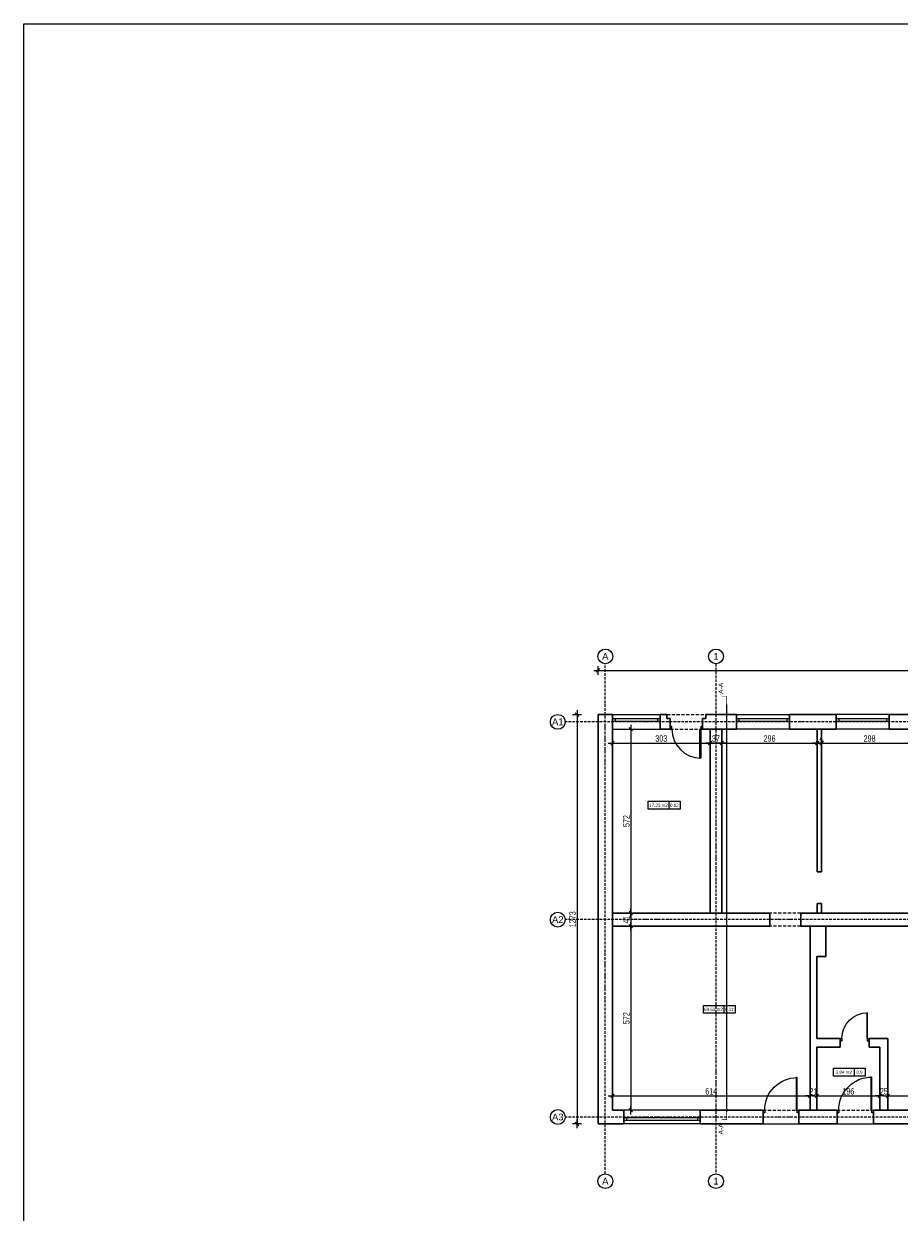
# Model space of a CAD drawing. Header units: inches. Extents: x -8638 to 29969, y -39 to 37625.
# Tile 14 of 18: x 15535 to 18257, y 12796 to 16492. Entities that reach past the tile are written whole.
import ezdxf
from ezdxf.enums import TextEntityAlignment as Align

# ---------------------------------------------------------------- set-up
doc = ezdxf.new("R2010")
doc.units = ezdxf.units.IN
doc.header["$MEASUREMENT"] = 0
for name, pattern in [('ArcadiaLine4607182594047786974', [0]), ('DASHED', [15, 10, -5]), ('GAP', [3, 2, -0.5, 0, -0.5])]:
    doc.linetypes.add(name, pattern=pattern)
doc.layers.get('0').update_dxf_attribs({"lineweight": 0})
doc.layers.get('Defpoints').update_dxf_attribs({"lineweight": 0})
for name, color, linetype, lineweight in [('AA_ARANZACJA', 7, 'Continuous', 0), ('AA_OPIS PZT', 2, 'Continuous', 0), ('AA_OPIS_TABELKI_009', 7, 'Continuous', 0), ('AA_PRZ SCIANY ISTNIEJĄCE', 10, 'Continuous', 30), ('AA_PRZ_SCIANY_030', 10, 'Continuous', 30), ('AA_PRZERYWANE', 251, 'DASHED', 0), ('AA_STOLARKA DRZW_009', 7, 'Continuous', 0), ('AA_WIDOK_009', 7, 'Continuous', 0), ('AA_WYMIAR', 157, 'Continuous', 0), ('isa_V9BAE0E40C946046_B19A2E0E40DD480C4L21BAE0E40DD48147Usr', 7, 'Continuous', 25)]:
    doc.layers.add(name, color=color, linetype=linetype, lineweight=lineweight)
doc.layers.add('AA_STOLARKA_OKNA', color=2, linetype='Continuous')
doc.styles.add('100ROMAN', font='arial.ttf', dxfattribs={"width": 0.7})
doc.styles.add('ArCADiaStyle', font='arial.ttf')
doc.styles.add('arial', font='arial.ttf', dxfattribs={"width": 0.9, "height": 1.5})
doc.dimstyles.new('1_100', dxfattribs={"dimtxt": 20, "dimasz": 1.8, "dimexe": 0.18, "dimexo": 0.0625, "dimgap": 4, "dimtad": 1, "dimtoh": 1, "dimdec": 0, "dimzin": 0, "dimdsep": 46, "dimtxsty": '100ROMAN', "dimblk": 'ST', "dimcen": 0, "dimse1": 1, "dimse2": 1, "dimclrd": 256, "dimclrt": 256, "dimadec": 0, "dimazin": 0, "dimtfac": 1, "dimtdec": 0, "dimtix": 1, "dimtofl": 0, "dimtmove": 1, "dimatfit": 2, "dimldrblk": 'DOTSMALL', "dimfxl": 1, "dimtolj": 1, "dimtzin": 0, "dimarcsym": 0})

# ---------------------------------------------------------------- blocks, each defined once
blk = doc.blocks.new('*U3507')
for points in [[(-95, 0), (-95, 8), (-100, 8), (-100, 0)], [(-7.8, 0), (-5, 0), (-5, -90), (-7.8, -90)], [(0, 0), (0, 8), (-5, 8), (-5, 0)]]:
    blk.add_lwpolyline(points, close=True)
blk.add_arc((-5, 0), 90, 180, 270)
blk = doc.blocks.new('*U3508')
for points in [[(-108, 0), (-108, 8), (-113, 8), (-113, 0)], [(-8.3, 0), (-5, 0), (-5, -103), (-8.3, -103)], [(0, 0), (0, 8), (-5, 8), (-5, 0)]]:
    blk.add_lwpolyline(points, close=True)
blk.add_arc((-5, 0), 103, 180, 270)
blk = doc.blocks.new('*U3512')
for points in [[(-106, 0), (-106, 8), (-111, 8), (-111, 0)], [(-8.2, 0), (-5, 0), (-5, -101), (-8.2, -101)], [(0, 0), (0, 8), (-5, 8), (-5, 0)]]:
    blk.add_lwpolyline(points, close=True)
blk.add_arc((-5, 0), 101, 180, 270)
blk = doc.blocks.new('*U3513')
for points in [[(-85, 0), (-85, 8), (-90, 8), (-90, 0)], [(-7.5, 0), (-5, 0), (-5, -80), (-7.5, -80)], [(0, 0), (0, 8), (-5, 8), (-5, 0)]]:
    blk.add_lwpolyline(points, close=True)
blk.add_arc((-5, 0), 80, 180, 270)
blk = doc.blocks.new('TABELKA POWIERZCHNIE')
at = {"layer": 'AA_OPIS_TABELKI_009'}
blk.add_line((656700946, 556572823.1), (656700946, 556572799.1), dxfattribs=at)
blk.add_lwpolyline([(656700881.9, 556572823.1), (656700980.5, 556572823.1), (656700980.5, 556572799.1), (656700881.9, 556572799.1)], close=True, dxfattribs=at)
at = {"layer": 'AA_OPIS_TABELKI_009', "style": 'arial'}
for tag, p in [('POW', (656700913.4, 556572805.9)), ('NR', (656700962.7, 556572805.8))]:
    blk.add_attdef(tag, text='', height=10, dxfattribs=at).set_placement(p, align=Align.CENTER)
blk = doc.blocks.new('ST')
at = {"color": 0}
for p, q in [((7.5, 0), (-7.5, 0)), ((-3, -3), (3, 3)), ((0, 7.5), (0, -7.5))]:
    blk.add_line(p, q, dxfattribs=at)
blk = doc.blocks.new('*D3514')
at = {"layer": 'AA_WYMIAR', "lineweight": -2}
blk.add_line((17367.3, 14254.9), (17666.7, 14254.9), dxfattribs=at)
at = {"layer": 'Defpoints', "color": 0}
for p in [(17365.5, 14298.2), (17668.5, 14298.2), (17668.5, 14254.9)]:
    blk.add_point(p, dxfattribs=at)
at = {"layer": 'AA_WYMIAR', "lineweight": -2, "xscale": 1.8, "yscale": 1.8, "zscale": 1.8, "rotation": 180}
blk.add_blockref('ST', (17365.5, 14254.9), dxfattribs=at)
at = {"layer": 'AA_WYMIAR', "lineweight": -2, "xscale": 1.8, "yscale": 1.8, "zscale": 1.8}
blk.add_blockref('ST', (17668.5, 14254.9), dxfattribs=at)
at = {"layer": 'AA_WYMIAR', "insert": (17517, 14268.9), "char_height": 20, "attachment_point": 5, "style": '100ROMAN'}
blk.add_mtext('\\A1;303', dxfattribs=at)
blk = doc.blocks.new('_DotSmall')
at = {"color": 0, "linetype": 'ByBlock', "const_width": 0.5}
blk.add_lwpolyline([(-0.0625, 0, 1), (0.0625, 0, 1)], format="xyb", close=True, dxfattribs=at)
blk = doc.blocks.new('*D3515')
at = {"layer": 'AA_WYMIAR', "lineweight": -2}
blk.add_line((17670.3, 14254.9), (17703.7, 14254.9), dxfattribs=at)
at = {"layer": 'Defpoints', "color": 0}
for p in [(17668.5, 14298.2), (17705.5, 14298.2), (17705.5, 14254.9)]:
    blk.add_point(p, dxfattribs=at)
at = {"layer": 'AA_WYMIAR', "lineweight": -2, "xscale": 1.8, "yscale": 1.8, "zscale": 1.8, "rotation": 180}
blk.add_blockref('ST', (17668.5, 14254.9), dxfattribs=at)
at = {"layer": 'AA_WYMIAR', "lineweight": -2, "xscale": 1.8, "yscale": 1.8, "zscale": 1.8}
blk.add_blockref('ST', (17705.5, 14254.9), dxfattribs=at)
at = {"layer": 'AA_WYMIAR', "insert": (17687, 14268.9), "char_height": 20, "attachment_point": 5, "style": '100ROMAN'}
blk.add_mtext('\\A1;37', dxfattribs=at)
blk = doc.blocks.new('*D3516')
at = {"layer": 'AA_WYMIAR', "lineweight": -2}
blk.add_line((17707.3, 14254.9), (17999.7, 14254.9), dxfattribs=at)
at = {"layer": 'Defpoints', "color": 0}
for p in [(17705.5, 14298.2), (18001.5, 14298.2), (18001.5, 14254.9)]:
    blk.add_point(p, dxfattribs=at)
at = {"layer": 'AA_WYMIAR', "lineweight": -2, "xscale": 1.8, "yscale": 1.8, "zscale": 1.8, "rotation": 180}
blk.add_blockref('ST', (17705.5, 14254.9), dxfattribs=at)
at = {"layer": 'AA_WYMIAR', "lineweight": -2, "xscale": 1.8, "yscale": 1.8, "zscale": 1.8}
blk.add_blockref('ST', (18001.5, 14254.9), dxfattribs=at)
at = {"layer": 'AA_WYMIAR', "insert": (17853.5, 14268.9), "char_height": 20, "attachment_point": 5, "style": '100ROMAN'}
blk.add_mtext('\\A1;296', dxfattribs=at)
blk = doc.blocks.new('*D3517')
at = {"layer": 'AA_WYMIAR', "lineweight": -2}
for p, q in [((17999.7, 14254.9), (17997.9, 14254.9)), ((18017.3, 14254.9), (18019.1, 14254.9))]:
    blk.add_line(p, q, dxfattribs=at)
at = {"layer": 'Defpoints', "color": 0}
for p in [(18001.5, 14298.2), (18015.5, 14298.2), (18015.5, 14254.9)]:
    blk.add_point(p, dxfattribs=at)
at = {"layer": 'AA_WYMIAR', "lineweight": -2, "xscale": 1.8, "yscale": 1.8, "zscale": 1.8}
blk.add_blockref('ST', (18001.5, 14254.9), dxfattribs=at)
at = {"layer": 'AA_WYMIAR', "lineweight": -2, "xscale": 1.8, "yscale": 1.8, "zscale": 1.8, "rotation": 180}
blk.add_blockref('ST', (18015.5, 14254.9), dxfattribs=at)
at = {"layer": 'AA_WYMIAR', "insert": (18008.5, 14268.9), "char_height": 20, "attachment_point": 5, "style": '100ROMAN'}
blk.add_mtext('\\A1;14', dxfattribs=at)
blk = doc.blocks.new('*D3518')
at = {"layer": 'AA_WYMIAR', "lineweight": -2}
blk.add_line((18017.3, 14254.9), (18311.7, 14254.9), dxfattribs=at)
at = {"layer": 'Defpoints', "color": 0}
for p in [(18015.5, 14298.2), (18313.5, 14298.2), (18313.5, 14254.9)]:
    blk.add_point(p, dxfattribs=at)
at = {"layer": 'AA_WYMIAR', "lineweight": -2, "xscale": 1.8, "yscale": 1.8, "zscale": 1.8, "rotation": 180}
blk.add_blockref('ST', (18015.5, 14254.9), dxfattribs=at)
at = {"layer": 'AA_WYMIAR', "lineweight": -2, "xscale": 1.8, "yscale": 1.8, "zscale": 1.8}
blk.add_blockref('ST', (18313.5, 14254.9), dxfattribs=at)
at = {"layer": 'AA_WYMIAR', "insert": (18164.5, 14268.9), "char_height": 20, "attachment_point": 5, "style": '100ROMAN'}
blk.add_mtext('\\A1;298', dxfattribs=at)
blk = doc.blocks.new('*D3534')
at = {"layer": 'AA_WYMIAR', "lineweight": -2}
blk.add_line((17422.5, 14296.4), (17422.5, 13728), dxfattribs=at)
at = {"layer": 'Defpoints', "color": 0}
for p in [(17365.5, 14298.2), (17365.5, 13726.2), (17422.5, 13726.2)]:
    blk.add_point(p, dxfattribs=at)
at = {"layer": 'AA_WYMIAR', "lineweight": -2, "xscale": 1.8, "yscale": 1.8, "zscale": 1.8}
for p, rotation in [((17422.5, 14298.2), 90), ((17422.5, 13726.2), 270)]:
    blk.add_blockref('ST', p, dxfattribs=dict(at, rotation=rotation))
at = {"layer": 'AA_WYMIAR', "insert": (17408.5, 14012.2), "char_height": 20, "attachment_point": 5, "rotation": 90, "style": '100ROMAN'}
blk.add_mtext('\\A1;572', dxfattribs=at)
blk = doc.blocks.new('*D3535')
at = {"layer": 'AA_WYMIAR', "lineweight": -2}
blk.add_line((17422.5, 13724.4), (17422.5, 13687), dxfattribs=at)
at = {"layer": 'Defpoints', "color": 0}
for p in [(17365.5, 13726.2), (17365.5, 13685.2), (17422.5, 13685.2)]:
    blk.add_point(p, dxfattribs=at)
at = {"layer": 'AA_WYMIAR', "lineweight": -2, "xscale": 1.8, "yscale": 1.8, "zscale": 1.8}
for p, rotation in [((17422.5, 13726.2), 90), ((17422.5, 13685.2), 270)]:
    blk.add_blockref('ST', p, dxfattribs=dict(at, rotation=rotation))
at = {"layer": 'AA_WYMIAR', "insert": (17408.5, 13705.7), "char_height": 20, "attachment_point": 5, "rotation": 90, "style": '100ROMAN'}
blk.add_mtext('\\A1;41', dxfattribs=at)
blk = doc.blocks.new('*D3536')
at = {"layer": 'AA_WYMIAR', "lineweight": -2}
blk.add_line((17422.5, 13683.4), (17422.5, 13115), dxfattribs=at)
at = {"layer": 'Defpoints', "color": 0}
for p in [(17365.5, 13685.2), (17365.5, 13113.2), (17422.5, 13113.2)]:
    blk.add_point(p, dxfattribs=at)
at = {"layer": 'AA_WYMIAR', "lineweight": -2, "xscale": 1.8, "yscale": 1.8, "zscale": 1.8}
for p, rotation in [((17422.5, 13685.2), 90), ((17422.5, 13113.2), 270)]:
    blk.add_blockref('ST', p, dxfattribs=dict(at, rotation=rotation))
at = {"layer": 'AA_WYMIAR', "insert": (17408.5, 13399.2), "char_height": 20, "attachment_point": 5, "rotation": 90, "style": '100ROMAN'}
blk.add_mtext('\\A1;572', dxfattribs=at)
blk = doc.blocks.new('*D3537')
at = {"layer": 'AA_WYMIAR', "lineweight": -2}
blk.add_line((17367.3, 13157.5), (17977.7, 13157.5), dxfattribs=at)
at = {"layer": 'Defpoints', "color": 0}
for p in [(17979.5, 13157.5), (17365.5, 13113.2), (17979.5, 13113.2)]:
    blk.add_point(p, dxfattribs=at)
at = {"layer": 'AA_WYMIAR', "lineweight": -2, "xscale": 1.8, "yscale": 1.8, "zscale": 1.8, "rotation": 180}
blk.add_blockref('ST', (17365.5, 13157.5), dxfattribs=at)
at = {"layer": 'AA_WYMIAR', "lineweight": -2, "xscale": 1.8, "yscale": 1.8, "zscale": 1.8}
blk.add_blockref('ST', (17979.5, 13157.5), dxfattribs=at)
at = {"layer": 'AA_WYMIAR', "insert": (17672.5, 13171.5), "char_height": 20, "attachment_point": 5, "style": '100ROMAN'}
blk.add_mtext('\\A1;614', dxfattribs=at)
blk = doc.blocks.new('*D3538')
at = {"layer": 'AA_WYMIAR', "lineweight": -2}
for p, q in [((17977.7, 13157.5), (17975.9, 13157.5)), ((18002.3, 13157.5), (18004.1, 13157.5))]:
    blk.add_line(p, q, dxfattribs=at)
at = {"layer": 'Defpoints', "color": 0}
for p in [(18000.5, 13157.5), (17979.5, 13113.2), (18000.5, 13113.2)]:
    blk.add_point(p, dxfattribs=at)
at = {"layer": 'AA_WYMIAR', "lineweight": -2, "xscale": 1.8, "yscale": 1.8, "zscale": 1.8}
blk.add_blockref('ST', (17979.5, 13157.5), dxfattribs=at)
at = {"layer": 'AA_WYMIAR', "lineweight": -2, "xscale": 1.8, "yscale": 1.8, "zscale": 1.8, "rotation": 180}
blk.add_blockref('ST', (18000.5, 13157.5), dxfattribs=at)
at = {"layer": 'AA_WYMIAR', "insert": (17990, 13171.5), "char_height": 20, "attachment_point": 5, "style": '100ROMAN'}
blk.add_mtext('\\A1;21', dxfattribs=at)
blk = doc.blocks.new('*D3539')
at = {"layer": 'AA_WYMIAR', "lineweight": -2}
blk.add_line((18002.3, 13157.5), (18194.7, 13157.5), dxfattribs=at)
at = {"layer": 'Defpoints', "color": 0}
for p in [(18196.5, 13157.5), (18000.5, 13113.2), (18196.5, 13113.2)]:
    blk.add_point(p, dxfattribs=at)
at = {"layer": 'AA_WYMIAR', "lineweight": -2, "xscale": 1.8, "yscale": 1.8, "zscale": 1.8, "rotation": 180}
blk.add_blockref('ST', (18000.5, 13157.5), dxfattribs=at)
at = {"layer": 'AA_WYMIAR', "lineweight": -2, "xscale": 1.8, "yscale": 1.8, "zscale": 1.8}
blk.add_blockref('ST', (18196.5, 13157.5), dxfattribs=at)
at = {"layer": 'AA_WYMIAR', "insert": (18098.5, 13171.5), "char_height": 20, "attachment_point": 5, "style": '100ROMAN'}
blk.add_mtext('\\A1;196', dxfattribs=at)
blk = doc.blocks.new('*D3540')
at = {"layer": 'AA_WYMIAR', "lineweight": -2}
for p, q in [((18194.7, 13157.5), (18192.9, 13157.5)), ((18223.3, 13157.5), (18225.1, 13157.5))]:
    blk.add_line(p, q, dxfattribs=at)
at = {"layer": 'Defpoints', "color": 0}
for p in [(18221.5, 13157.5), (18196.5, 13113.2), (18221.5, 13113.2)]:
    blk.add_point(p, dxfattribs=at)
at = {"layer": 'AA_WYMIAR', "lineweight": -2, "xscale": 1.8, "yscale": 1.8, "zscale": 1.8}
blk.add_blockref('ST', (18196.5, 13157.5), dxfattribs=at)
at = {"layer": 'AA_WYMIAR', "lineweight": -2, "xscale": 1.8, "yscale": 1.8, "zscale": 1.8, "rotation": 180}
blk.add_blockref('ST', (18221.5, 13157.5), dxfattribs=at)
at = {"layer": 'AA_WYMIAR', "insert": (18209, 13171.5), "char_height": 20, "attachment_point": 5, "style": '100ROMAN'}
blk.add_mtext('\\A1;25', dxfattribs=at)
blk = doc.blocks.new('*D3541')
at = {"layer": 'AA_WYMIAR', "lineweight": -2}
blk.add_line((18223.3, 13157.5), (18604.7, 13157.5), dxfattribs=at)
at = {"layer": 'Defpoints', "color": 0}
for p in [(18606.5, 13157.5), (18221.5, 13113.2), (18606.5, 13113.2)]:
    blk.add_point(p, dxfattribs=at)
at = {"layer": 'AA_WYMIAR', "lineweight": -2, "xscale": 1.8, "yscale": 1.8, "zscale": 1.8, "rotation": 180}
blk.add_blockref('ST', (18221.5, 13157.5), dxfattribs=at)
at = {"layer": 'AA_WYMIAR', "lineweight": -2, "xscale": 1.8, "yscale": 1.8, "zscale": 1.8}
blk.add_blockref('ST', (18606.5, 13157.5), dxfattribs=at)
at = {"layer": 'AA_WYMIAR', "insert": (18414, 13171.5), "char_height": 20, "attachment_point": 5, "style": '100ROMAN'}
blk.add_mtext('\\A1;385', dxfattribs=at)
blk = doc.blocks.new('*D3556')
at = {"layer": 'AA_WYMIAR', "lineweight": -2}
blk.add_line((17322.3, 14480.9), (20480.7, 14480.9), dxfattribs=at)
at = {"layer": 'Defpoints', "color": 0}
for p in [(20482.5, 14480.9), (17320.5, 14343.2), (20482.5, 14343.2)]:
    blk.add_point(p, dxfattribs=at)
at = {"layer": 'AA_WYMIAR', "lineweight": -2, "xscale": 1.8, "yscale": 1.8, "zscale": 1.8, "rotation": 180}
blk.add_blockref('ST', (17320.5, 14480.9), dxfattribs=at)
at = {"layer": 'AA_WYMIAR', "lineweight": -2, "xscale": 1.8, "yscale": 1.8, "zscale": 1.8}
blk.add_blockref('ST', (20482.5, 14480.9), dxfattribs=at)
at = {"layer": 'AA_WYMIAR', "insert": (18901.5, 14494.9), "char_height": 20, "attachment_point": 5, "style": '100ROMAN'}
blk.add_mtext('\\A1;3162', dxfattribs=at)
blk = doc.blocks.new('*D3557')
at = {"layer": 'AA_WYMIAR', "lineweight": -2}
blk.add_line((17255, 14341.4), (17255, 13072), dxfattribs=at)
at = {"layer": 'Defpoints', "color": 0}
for p in [(20482.5, 14343.2), (17255, 13070.2), (20482.5, 13070.2)]:
    blk.add_point(p, dxfattribs=at)
at = {"layer": 'AA_WYMIAR', "lineweight": -2, "xscale": 1.8, "yscale": 1.8, "zscale": 1.8}
for p, rotation in [((17255, 14343.2), 90), ((17255, 13070.2), 270)]:
    blk.add_blockref('ST', p, dxfattribs=dict(at, rotation=rotation))
at = {"layer": 'AA_WYMIAR', "insert": (17241, 13706.7), "char_height": 20, "attachment_point": 5, "rotation": 90, "style": '100ROMAN'}
blk.add_mtext('\\A1;1273', dxfattribs=at)
blk = doc.blocks.new('linie przekrojowe')
at = {"layer": 'AA_PRZ SCIANY ISTNIEJĄCE', "linetype": 'Continuous', "const_width": 2, "flags": 128}
for points in [[(-3484.7, 895.9), (-3484.7, 920.9), (-3499.7, 920.9)], [(-3484.7, -370.4), (-3484.7, -395.4), (-3499.7, -395.4)]]:
    blk.add_lwpolyline(points, dxfattribs=at)
at = {"layer": 'AA_WIDOK_009', "linetype": 'DASHED', "ltscale": 0.2}
blk.add_line((-3484.7, 895.9), (-3484.7, -370.4), dxfattribs=at)
at = {"layer": 'AA_OPIS PZT', "style": 'arial'}
for p in [(-3501.9, 946.4), (-3501.9, -424)]:
    blk.add_text('A-A', height=15, rotation=90, dxfattribs=at).set_placement(p, align=Align.MIDDLE)

msp = doc.modelspace()

# ---------------------------------------------------------------- linework, layer by layer
at = {"linetype": 'ArcadiaLine4607182594047786974', "lineweight": 0}
for centre in [(17343, 14524.3), (17687, 14524.3), (17195.3, 14320.7), (17195.3, 13705.7), (17195.3, 13091.7), (17343, 12892.3), (17687, 12892.3)]:
    msp.add_circle(centre, 23, dxfattribs=at)
at = {"layer": 'AA_ARANZACJA', "lineweight": 0}
for p, q in [((17365.5, 13726.2), (17365.5, 13685.2)), ((17668.5, 13726.2), (17705.5, 13726.2))]:
    msp.add_line(p, q, dxfattribs=at)
at = {"layer": 'AA_PRZ_SCIANY_030', "color": 0}
for p, q in [((17320.5, 13070.2), (17320.5, 14343.2)), ((17320.5, 14343.2), (17365.5, 14343.2)), ((17365.5, 14343.2), (17365.5, 13113.2)), ((17513.5, 14343.2), (17513.5, 14298.2)), ((17513.5, 14343.2), (17534.5, 14343.2)), ((17534.5, 14343.2), (17534.5, 14331.2)), ((17655.5, 14343.2), (17655.5, 14331.2)), ((17655.5, 14343.2), (17750.5, 14343.2)), ((17750.5, 14343.2), (17750.5, 14298.2)), ((17915.5, 14343.2), (17915.5, 14298.2)), ((17915.5, 14343.2), (18060.5, 14343.2)), ((18060.5, 14343.2), (18060.5, 14298.2)), ((18225.5, 14343.2), (18225.5, 14298.2)), ((18225.5, 14343.2), (18328.5, 14343.2)), ((17545, 14331.2), (17534.5, 14331.2)), ((17545, 14331.2), (17545, 14298.2)), ((17655.5, 14331.2), (17645, 14331.2)), ((17645, 14331.2), (17645, 14298.2)), ((17513.5, 14298.2), (17545, 14298.2)), ((17645, 14298.2), (17750.5, 14298.2)), ((17668.5, 13726.2), (17668.5, 14298.2)), ((17705.5, 13726.2), (17705.5, 14298.2)), ((17915.5, 14298.2), (18060.5, 14298.2)), ((18001.5, 13854.2), (18001.5, 14298.2)), ((18015.5, 13854.2), (18015.5, 14298.2)), ((18225.5, 14298.2), (18328.5, 14298.2)), ((18015.5, 13854.2), (18001.5, 13854.2)), ((18001.5, 13726.2), (18001.5, 13756.2)), ((18015.5, 13756.2), (18001.5, 13756.2)), ((18015.5, 13726.2), (18015.5, 13756.2)), ((17854.5, 13726.2), (17365.5, 13726.2)), ((17854.5, 13685.2), (17854.5, 13726.2)), ((17950.5, 13726.2), (19126.5, 13726.2)), ((17950.5, 13685.2), (17950.5, 13726.2)), ((17854.5, 13685.2), (17365.5, 13685.2)), ((17950.5, 13685.2), (19126.5, 13685.2)), ((17979.5, 13685.2), (17979.5, 13113.2)), ((18028.5, 13685.2), (18028.5, 13591.2)), ((18000.5, 13591.2), (18000.5, 13336.2)), ((18028.5, 13591.2), (18000.5, 13591.2)), ((18073.5, 13336.2), (18000.5, 13336.2)), ((18000.5, 13309.2), (18000.5, 13113.2)), ((18073.5, 13309.2), (18000.5, 13309.2)), ((18073.5, 13309.2), (18073.5, 13336.2)), ((18221.5, 13336.2), (18163.5, 13336.2)), ((18163.5, 13309.2), (18163.5, 13336.2)), ((18196.5, 13309.2), (18163.5, 13309.2)), ((18196.5, 13309.2), (18196.5, 13113.2)), ((18221.5, 13336.2), (18221.5, 13113.2)), ((17400.5, 13113.2), (17365.5, 13113.2)), ((17400.5, 13070.2), (17400.5, 13113.2)), ((17637.5, 13070.2), (17637.5, 13113.2)), ((17833.5, 13113.2), (17637.5, 13113.2)), ((17833.5, 13070.2), (17833.5, 13113.2)), ((17944.5, 13070.2), (17944.5, 13113.2)), ((18063.5, 13113.2), (17944.5, 13113.2)), ((18063.5, 13070.2), (18063.5, 13113.2)), ((18176.5, 13070.2), (18176.5, 13113.2)), ((18299.5, 13113.2), (18176.5, 13113.2)), ((17400.5, 13070.2), (17320.5, 13070.2)), ((17833.5, 13070.2), (17637.5, 13070.2)), ((18063.5, 13070.2), (17944.5, 13070.2)), ((18299.5, 13070.2), (18176.5, 13070.2))]:
    msp.add_line(p, q, dxfattribs=at)
at = {"layer": 'AA_PRZERYWANE', "color": 0}
for p, q in [((17534.5, 14343.2), (17655.5, 14343.2)), ((17545, 14298.2), (17645, 14298.2)), ((17950.5, 13726.2), (17854.5, 13726.2)), ((17950.5, 13685.2), (17854.5, 13685.2)), ((17833.5, 13113.2), (17944.5, 13113.2)), ((18063.5, 13113.2), (18176.5, 13113.2))]:
    msp.add_line(p, q, dxfattribs=at)
at = {"layer": 'AA_STOLARKA_OKNA', "color": 0}
for p, q in [((17365.5, 14331.2), (17513.5, 14331.2)), ((17365.5, 14323.2), (17513.5, 14323.2)), ((17373.5, 14331.2), (17373.5, 14323.2)), ((17505.5, 14331.2), (17505.5, 14323.2)), ((17750.5, 14331.2), (17915.5, 14331.2)), ((17750.5, 14323.2), (17915.5, 14323.2)), ((17758.5, 14331.2), (17758.5, 14323.2)), ((17907.5, 14331.2), (17907.5, 14323.2)), ((18060.5, 14331.2), (18225.5, 14331.2)), ((18060.5, 14323.2), (18225.5, 14323.2)), ((18068.5, 14331.2), (18068.5, 14323.2)), ((18217.5, 14331.2), (18217.5, 14323.2)), ((17400.5, 13090.2), (17637.5, 13090.2)), ((17408.5, 13090.2), (17408.5, 13082.2)), ((17629.5, 13090.2), (17629.5, 13082.2)), ((17400.5, 13082.2), (17637.5, 13082.2))]:
    msp.add_line(p, q, dxfattribs=at)
at = {"layer": 'AA_WIDOK_009', "color": 0}
for p, q in [((17365.5, 14343.2), (17513.5, 14343.2)), ((17750.5, 14343.2), (17915.5, 14343.2)), ((18225.5, 14343.2), (18060.5, 14343.2)), ((17365.5, 14298.2), (17513.5, 14298.2)), ((17915.5, 14298.2), (17750.5, 14298.2)), ((18225.5, 14298.2), (18060.5, 14298.2)), ((17637.5, 13113.2), (17400.5, 13113.2)), ((17637.5, 13070.2), (17400.5, 13070.2)), ((17833.5, 13070.2), (17944.5, 13070.2)), ((18063.5, 13070.2), (18176.5, 13070.2))]:
    msp.add_line(p, q, dxfattribs=at)
at = {"layer": 'AA_WYMIAR'}
msp.add_lwpolyline([(15535.1, 16491.8), (23327, 16491.8), (23327, 11062), (15535.1, 11062)], close=True, dxfattribs=at)
at = {"layer": 'isa_V9BAE0E40C946046_B19A2E0E40DD480C4L21BAE0E40DD48147Usr', "linetype": 'GAP', "lineweight": 0, "ltscale": 4}
for p, q in [((17343, 12915.3), (17343, 14501.3)), ((17687, 14501.3), (17687, 12915.3)), ((20600.3, 14320.7), (17218.3, 14320.7)), ((20600.3, 13705.7), (17218.3, 13705.7)), ((20600.3, 13091.7), (17218.3, 13091.7))]:
    msp.add_line(p, q, dxfattribs=at)

# ---------------------------------------------------------------- block references
at = {"layer": 'AA_ARANZACJA', "color": 0}
msp.add_blockref('linie przekrojowe', (21204.8, 13478.7), dxfattribs=at)
at = {"layer": 'AA_OPIS_TABELKI_009', "color": 0}
for p, values in [((-656683405.2, -556558749.5), {'NR': '0.12', 'POW': '17.33 m2'}), ((-656683234.1, -556559384.2), {'NR': '0.11', 'POW': '69.63 m2'}), ((-656682829.2, -556559579.8), {'NR': '0.9', 'POW': '3.84 m2'})]:
    msp.add_blockref('TABELKA POWIERZCHNIE', p, dxfattribs=at).add_auto_attribs(values)
at = {"layer": 'AA_STOLARKA DRZW_009', "color": 0}
msp.add_blockref('*U3507', (17645, 14298.2), dxfattribs=at)
at = {"layer": 'AA_STOLARKA DRZW_009', "color": 0, "xscale": -1, "rotation": 180}
for name, p in [('*U3513', (18163.5, 13336.2)), ('*U3512', (17944.5, 13113.2)), ('*U3508', (18176.5, 13113.2))]:
    msp.add_blockref(name, p, dxfattribs=at)

# ---------------------------------------------------------------- texts
at = {"linetype": 'Continuous', "lineweight": 0, "char_height": 21, "attachment_point": 5, "style": 'ArCADiaStyle'}
for s, insert in [('A', (17343, 14524.3)), ('1', (17687, 14524.3)), ('A1', (17195.3, 14320.7)), ('A2', (17195.3, 13705.7)), ('A3', (17195.3, 13091.7)), ('A', (17343, 12892.3)), ('1', (17687, 12892.3))]:
    msp.add_mtext(s, dxfattribs=dict(at, insert=insert))

# ---------------------------------------------------------------- dimensions: what is measured, and where the dimension line sits
at = {"layer": 'AA_WYMIAR', "color": 0}
for base, p1, p2, picture, middle in [((20482.5, 14480.9), (17320.5, 14343.2), (20482.5, 14343.2), '*D3556', (18901.5, 14494.9)), ((17668.5, 14254.9), (17365.5, 14298.2), (17668.5, 14298.2), '*D3514', (17517, 14268.9)), ((17705.5, 14254.9), (17668.5, 14298.2), (17705.5, 14298.2), '*D3515', (17687, 14268.9)), ((18001.5, 14254.9), (17705.5, 14298.2), (18001.5, 14298.2), '*D3516', (17853.5, 14268.9)), ((18015.5, 14254.9), (18001.5, 14298.2), (18015.5, 14298.2), '*D3517', (18008.5, 14268.9)), ((18313.5, 14254.9), (18015.5, 14298.2), (18313.5, 14298.2), '*D3518', (18164.5, 14268.9)), ((17979.5, 13157.5), (17365.5, 13113.2), (17979.5, 13113.2), '*D3537', (17672.5, 13171.5)), ((18000.5, 13157.5), (17979.5, 13113.2), (18000.5, 13113.2), '*D3538', (17990, 13171.5)), ((18196.5, 13157.5), (18000.5, 13113.2), (18196.5, 13113.2), '*D3539', (18098.5, 13171.5)), ((18221.5, 13157.5), (18196.5, 13113.2), (18221.5, 13113.2), '*D3540', (18209, 13171.5)), ((18606.5, 13157.5), (18221.5, 13113.2), (18606.5, 13113.2), '*D3541', (18414, 13171.5))]:
    dim = msp.add_linear_dim(base=base, p1=p1, p2=p2, dimstyle='1_100', dxfattribs=at)
    dim.commit()
    dim.dimension.update_dxf_attribs({"geometry": picture, "text_midpoint": middle})
for base, p1, p2, picture, middle in [((17255, 13070.2), (20482.5, 14343.2), (20482.5, 13070.2), '*D3557', (17241, 13706.7)), ((17422.5, 13726.2), (17365.5, 14298.2), (17365.5, 13726.2), '*D3534', (17408.5, 14012.2)), ((17422.5, 13685.2), (17365.5, 13726.2), (17365.5, 13685.2), '*D3535', (17408.5, 13705.7)), ((17422.5, 13113.2), (17365.5, 13685.2), (17365.5, 13113.2), '*D3536', (17408.5, 13399.2))]:
    dim = msp.add_linear_dim(base=base, p1=p1, p2=p2, angle=90, dimstyle='1_100', dxfattribs=at)
    dim.commit()
    dim.dimension.update_dxf_attribs({"geometry": picture, "text_midpoint": middle})

doc.saveas('drawing.dxf')
